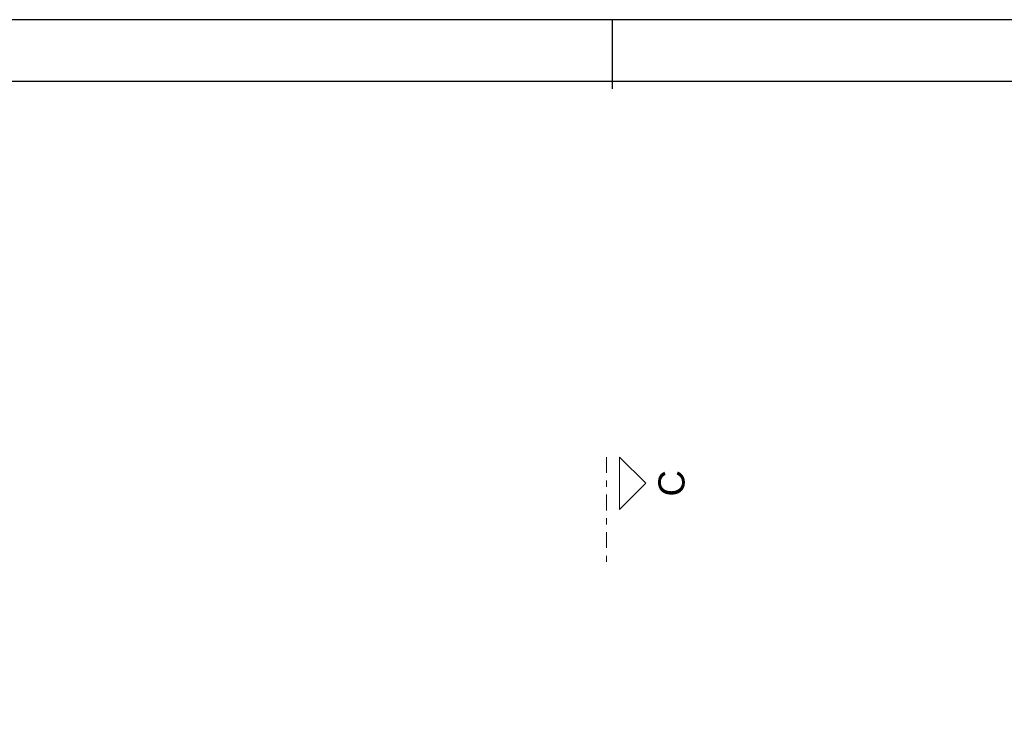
# Model space of a CAD drawing. Header units: millimetres. Extents: x 0 to 119, y 0 to 84.
# Tile 17 of 19: x 72 to 88, y 73 to 84. Entities that reach past the tile are written whole.
import ezdxf

# ---------------------------------------------------------------- set-up
doc = ezdxf.new("R2010")
doc.units = ezdxf.units.MM
doc.header["$MEASUREMENT"] = 0
doc.linetypes.add('DASHDOT', pattern=[2.54, 1.27, -0.635, 0, -0.635])
doc.linetypes.add('NULL', pattern=[0])
doc.layers.add('FO-Cortes', color=9, linetype='DASHDOT', lineweight=5)
doc.layers.add('SEDUC_MARF', color=1, linetype='Continuous')
doc.layers.add('SEDUC_MARGG', color=7, linetype='Continuous')
doc.styles.add('Arial', font='txt')

msp = doc.modelspace()

# ---------------------------------------------------------------- linework, layer by layer
at = {"layer": 'FO-Cortes', "ltscale": 0.2}
msp.add_line((81.8066, 77.0164), (81.8066, 75.322), dxfattribs=at)
at = {"layer": 'FO-Cortes', "linetype": 'Continuous', "ltscale": 0.2}
msp.add_lwpolyline([(82.0184, 77.0164), (82.0184, 76.1692), (82.442, 76.5928), (82.0184, 77.0164)], close=True, dxfattribs=at)
at = {"layer": 'SEDUC_MARF'}
msp.add_line((81.9015, 84.1), (81.9015, 82.9804), dxfattribs=at)
msp.add_lwpolyline([(118.9, 84.1), (0, 84.1), (0, 0), (118.9, 0)], close=True, dxfattribs=at)
at = {"layer": 'SEDUC_MARGG'}
msp.add_lwpolyline([(2.5, 1), (117.9, 1), (117.9, 83.1), (2.5, 83.1), (2.5, 1)], dxfattribs=at)

# ---------------------------------------------------------------- texts
at = {"layer": 'FO-Cortes', "linetype": 'NULL', "ltscale": 0.2, "insert": (83.077, 76.5924), "char_height": 0.4236, "width": 0.837715, "attachment_point": 8, "rotation": 90.00021, "line_spacing_factor": 0.798, "style": 'Arial'}
msp.add_mtext('C', dxfattribs=at)

doc.saveas('drawing.dxf')
